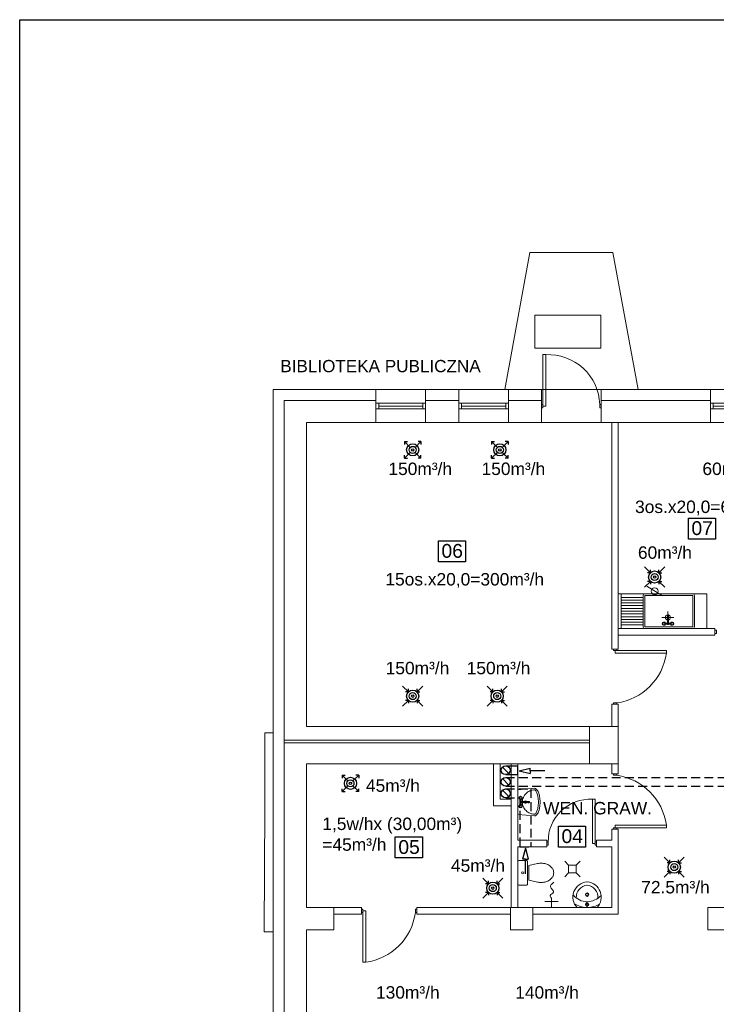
# Model space of a CAD drawing. Extents: x 280060 to 689961, y 120405 to 160329.
# Tile 2 of 85: x 655817 to 657078, y 146207 to 147989. Entities that reach past the tile are written whole.
import ezdxf

# ---------------------------------------------------------------- set-up
doc = ezdxf.new("R2010")
doc.units = 0
doc.header["$MEASUREMENT"] = 0
doc.linetypes.add('{ Wide Dash }', pattern=[12, 4, -2, 4, -2])
for name, color, linetype, lineweight in [('KAM-pro Biała Zarys', 7, 'CONTINUOUS', 9), ('KAM-pro Opis Sanitarny', 7, 'CONTINUOUS', 18), ('KAM-pro Opis Wentylacji', 7, 'CONTINUOUS', 5), ('KAM-pro Podkład Sanitarny', 253, 'CONTINUOUS', 25), ('KAM-pro Wentylacja Nawiew', 1, 'CONTINUOUS', 30), ('KAM-pro Wentylacja Wywiew', 161, 'CONTINUOUS', 30)]:
    doc.layers.add(name, color=color, linetype=linetype, lineweight=lineweight)
doc.styles.add('ARIAL', font='arial.ttf')
doc.styles.add('damian', font='arial.ttf')

msp = doc.modelspace()

# ---------------------------------------------------------------- linework, layer by layer
at = {"layer": 'KAM-pro Biała Zarys', "lineweight": 25}
for points in [[(655816.5, 147989.2), (662116.5, 147989.2), (662116.5, 145019.2), (655816.5, 145019.2)], [(657027.5, 147086.9), (657076.7, 147086.9), (657076.7, 147048.9), (657027.5, 147048.9)], [(656574.8, 147045.9), (656624, 147045.9), (656624, 147007.8), (656574.8, 147007.8)], [(656792.3, 146529.4), (656841.4, 146529.4), (656841.4, 146491.4), (656792.3, 146491.4)], [(656496.7, 146509.8), (656545.9, 146509.8), (656545.9, 146471.8), (656496.7, 146471.8)]]:
    msp.add_lwpolyline(points, close=True, dxfattribs=at)
at = {"layer": 'KAM-pro Opis Wentylacji'}
msp.add_line((656980.6, 146945.9), (656952.5, 146963.4), dxfattribs=at)
msp.add_circle((656966.5, 146954.6), 6.25, dxfattribs=at)
at = {"layer": 'KAM-pro Podkład Sanitarny', "lineweight": 20, "ltscale": 13}
for p, q in [((656740.7, 147567.8), (656694.9, 147319.8)), ((656890.7, 147567.8), (656740.7, 147567.8)), ((656890.7, 147567.8), (656936.5, 147319.8)), ((656749.3, 147454.4), (656869.3, 147454.4)), ((656749.3, 147394.4), (656749.3, 147454.4)), ((656869.3, 147454.4), (656869.3, 147394.4)), ((656869.3, 147394.4), (656749.3, 147394.4)), ((656764.2, 147292.8), (656764.2, 147382.8)), ((656764.2, 147382.8), (656769.2, 147382.8)), ((656769.2, 147382.8), (656769.2, 147289.8)), ((656275.7, 145716.8), (656275.7, 147319.8)), ((656275.7, 147319.8), (656461.7, 147319.8)), ((656275.7, 147319.8), (656461.7, 147319.8)), ((656461.7, 147319.8), (656461.7, 147259.8)), ((656461.7, 147319.8), (656551.7, 147319.8)), ((656551.7, 147319.8), (656611.7, 147319.8)), ((656551.7, 147319.8), (656551.7, 147259.8)), ((656611.7, 147319.8), (656611.7, 147259.8)), ((656611.7, 147319.8), (656701.7, 147319.8)), ((656701.7, 147319.8), (656761.7, 147319.8)), ((656701.7, 147319.8), (656701.7, 147259.8)), ((656761.7, 147319.8), (656761.7, 147259.8)), ((656761.7, 147319.8), (656869.7, 147319.8)), ((656869.7, 147319.8), (657067.7, 147319.8)), ((656869.7, 147319.8), (656869.7, 147259.8)), ((657067.7, 147319.8), (657067.7, 147259.8)), ((657067.7, 147319.8), (657157.7, 147319.8)), ((656295.7, 146684.8), (656295.7, 147299.8)), ((656295.7, 147299.8), (656461.7, 147299.8)), ((656461.7, 147294.8), (656551.7, 147294.8)), ((656466.7, 147284.8), (656466.7, 147294.8)), ((656466.7, 147289.8), (656546.7, 147289.8)), ((656546.7, 147284.8), (656546.7, 147294.8)), ((656551.7, 147299.8), (656611.7, 147299.8)), ((656611.7, 147294.8), (656701.7, 147294.8)), ((656616.7, 147284.8), (656616.7, 147294.8)), ((656616.7, 147289.8), (656696.7, 147289.8)), ((656696.7, 147284.8), (656696.7, 147294.8)), ((656701.7, 147299.8), (656761.7, 147299.8)), ((656764.2, 147292.8), (656761.7, 147292.8)), ((656761.7, 147292.8), (656761.7, 147286.8)), ((656764.2, 147289.8), (656764.2, 147292.8)), ((656764.2, 147289.8), (656769.2, 147289.8)), ((656764.2, 147289.8), (656764.2, 147286.8)), ((656867.2, 147289.8), (656867.2, 147292.8)), ((656867.2, 147292.8), (656869.7, 147292.8)), ((656867.2, 147289.8), (656867.2, 147286.8)), ((656869.7, 147299.8), (657067.7, 147299.8)), ((657067.7, 147294.8), (657157.7, 147294.8)), ((657072.7, 147284.8), (657072.7, 147294.8)), ((657072.7, 147289.8), (657152.7, 147289.8)), ((656461.7, 147284.8), (656551.7, 147284.8)), ((656461.7, 147284.8), (656466.7, 147284.8)), ((656611.7, 147284.8), (656701.7, 147284.8)), ((656611.7, 147284.8), (656616.7, 147284.8)), ((656764.2, 147286.8), (656761.7, 147286.8)), ((656867.2, 147286.8), (656869.7, 147286.8)), ((657067.7, 147284.8), (657157.7, 147284.8)), ((657067.7, 147284.8), (657072.7, 147284.8)), ((656335.7, 146709.8), (656335.7, 147259.8)), ((656335.7, 147259.8), (656461.7, 147259.8)), ((656335.7, 147259.8), (656335.7, 146709.8)), ((656335.7, 147259.8), (656461.7, 147259.8)), ((656335.7, 147259.8), (656461.7, 147259.8)), ((656461.7, 147259.8), (656551.7, 147259.8)), ((656551.7, 147259.8), (656611.7, 147259.8)), ((656551.7, 147259.8), (656611.7, 147259.8)), ((656551.7, 147259.8), (656611.7, 147259.8)), ((656611.7, 147259.8), (656701.7, 147259.8)), ((656701.7, 147259.8), (656761.7, 147259.8)), ((656701.7, 147259.8), (656761.7, 147259.8)), ((656701.7, 147259.8), (656761.7, 147259.8)), ((656761.7, 147259.8), (656869.7, 147259.8)), ((656869.7, 147259.8), (657067.7, 147259.8)), ((656869.7, 147259.8), (657067.7, 147259.8)), ((656869.7, 147259.8), (656880.7, 147259.8)), ((656888.7, 147259.8), (656888.7, 146849.8)), ((656900.7, 147259.8), (656900.7, 146849.8)), ((657067.7, 147259.8), (657157.7, 147259.8)), ((656948.6, 146949.8), (656900.7, 146949.8)), ((656948.6, 146949.8), (656905.6, 146949.8)), ((656905.6, 146949.8), (656905.6, 146886.8)), ((656948.6, 146949.8), (657035.6, 146949.8)), ((656948.6, 146949.8), (656990.6, 146949.8)), ((656990.6, 146949.8), (657032.6, 146949.8)), ((657035.6, 146949.8), (657061, 146949.8)), ((657061, 146949.8), (657061, 146886.8)), ((656945.6, 146943.4), (656905.6, 146943.4)), ((656945.6, 146938.4), (656905.6, 146938.4)), ((656945.6, 146933.4), (656905.6, 146933.4)), ((656945.6, 146889.8), (656945.6, 146946.8)), ((656948.6, 146892.8), (656948.6, 146946.1)), ((656948.6, 146943.8), (656948.6, 146890.6)), ((656949.3, 146946.8), (656990.6, 146946.8)), ((656990.6, 146946.8), (657034.8, 146946.8)), ((657035.6, 146890.6), (657035.6, 146946.1)), ((657038.6, 146889.8), (657038.6, 146946.8)), ((656945.6, 146928.4), (656905.6, 146928.4)), ((656945.6, 146923.4), (656905.6, 146923.4)), ((656945.6, 146918.4), (656905.6, 146918.4)), ((656945.6, 146913.4), (656905.6, 146913.4)), ((656990.6, 146895.8), (656990.6, 146917.7)), ((656945.6, 146908.4), (656905.6, 146908.4)), ((656945.6, 146903.4), (656905.6, 146903.4)), ((656945.6, 146898.4), (656905.6, 146898.4)), ((657001.5, 146907.1), (656979.4, 146907.1)), ((656985, 146896.7), (656989.9, 146897)), ((656989.5, 146910), (656989.5, 146910.9)), ((656991.6, 146897), (656996.4, 146896.7)), ((656900.7, 146886.8), (657075.7, 146886.8)), ((656945.6, 146893.4), (656905.6, 146893.4)), ((656949.3, 146889.8), (656990.6, 146889.8)), ((656985, 146894.9), (656989.9, 146894.6)), ((656990.6, 146889.8), (657034.8, 146889.8)), ((656990.6, 146889.8), (657034.8, 146889.8)), ((656991.6, 146894.6), (656996.4, 146894.9)), ((657075.7, 146886.8), (657075.7, 146874.8)), ((657078.2, 146883.8), (657075.7, 146883.8)), ((657078.2, 146877.8), (657075.7, 146877.8)), ((657078.2, 146880.8), (657078.2, 146883.8)), ((657078.2, 146880.8), (657078.2, 146877.8)), ((656900.7, 146874.8), (657075.7, 146874.8)), ((656888.7, 146849.8), (656900.7, 146849.8)), ((656891.7, 146847.3), (656891.7, 146849.8)), ((656897.7, 146849.8), (656891.7, 146849.8)), ((656894.7, 146847.3), (656891.7, 146847.3)), ((656894.7, 146847.3), (656894.7, 146842.3)), ((656894.7, 146847.3), (656897.7, 146847.3)), ((656987.7, 146842.3), (656894.7, 146842.3)), ((656897.7, 146847.3), (656897.7, 146849.8)), ((656897.7, 146847.3), (656987.7, 146847.3)), ((656987.7, 146847.3), (656987.7, 146842.3)), ((656888.7, 146749.8), (656888.7, 146709.8)), ((656888.7, 146709.8), (656888.7, 146749.8)), ((656888.7, 146749.8), (656900.7, 146749.8)), ((656894.7, 146752.3), (656891.7, 146752.3)), ((656891.7, 146752.3), (656891.7, 146749.8)), ((656894.7, 146752.3), (656897.7, 146752.3)), ((656897.7, 146752.3), (656897.7, 146749.8)), ((656900.7, 146749.8), (656900.7, 146709.8)), ((656900.7, 146709.8), (656900.7, 146749.8)), ((656335.7, 146709.8), (656848.7, 146709.8)), ((656335.7, 146709.8), (656395.7, 146709.8)), ((656395.7, 146709.8), (656335.7, 146709.8)), ((656848.7, 146641.8), (656848.7, 146709.8)), ((656848.7, 146709.8), (656900.7, 146709.8)), ((656900.7, 146641.8), (656900.7, 146709.8)), ((656260.7, 146563), (656260.7, 146698)), ((656275.7, 146698), (656260.7, 146698)), ((656295.7, 146684.8), (656848.7, 146684.8)), ((656295.7, 146679.8), (656295.7, 146684.8)), ((656275.7, 146560), (656275.7, 146665)), ((656295.7, 145736.8), (656295.7, 146679.8)), ((656295.7, 146679.8), (656848.7, 146679.8)), ((656335.7, 146381.8), (656335.7, 146641.8)), ((656335.7, 146641.8), (656848.7, 146641.8)), ((656335.7, 146641.8), (656848.7, 146641.8)), ((656335.7, 146641.8), (656395.7, 146641.8)), ((656686.7, 146641.8), (656674.7, 146641.8)), ((656674.7, 146641.8), (656674.7, 146565.8)), ((656686.7, 146577.8), (656686.7, 146641.8)), ((656706.7, 146381.8), (656706.7, 146641.8)), ((656706.7, 146641.8), (656706.7, 146577.8)), ((656718.7, 146503.8), (656718.7, 146641.8)), ((656718.7, 146641.8), (656718.7, 146503.8)), ((656848.7, 146641.8), (656900.7, 146641.8)), ((656888.7, 146623.8), (656888.7, 146641.8)), ((656888.7, 146641.8), (656888.7, 146623.8)), ((656900.7, 146623.8), (656900.7, 146641.8)), ((656888.7, 146623.8), (656900.7, 146623.8)), ((656891.7, 146621.3), (656891.7, 146623.8)), ((656894.7, 146621.3), (656891.7, 146621.3)), ((656894.7, 146621.3), (656897.7, 146621.3)), ((656897.7, 146621.3), (656897.7, 146623.8)), ((656706.7, 146577.8), (656686.7, 146577.8)), ((656722.8, 146578.5), (656722.4, 146573.7)), ((656724.5, 146578.5), (656724.9, 146573.7)), ((656853.7, 146577.8), (656853.7, 146497.8)), ((656853.7, 146497.8), (656853.7, 146577.8)), ((656853.7, 146577.8), (656858.7, 146577.8)), ((656858.7, 146500.8), (656858.7, 146577.8)), ((656259.5, 146338), (656260.7, 146563)), ((656674.7, 146565.8), (656706.7, 146565.8)), ((656722.8, 146567.1), (656722.4, 146572)), ((656724.9, 146572), (656724.5, 146567.1)), ((656737.9, 146574.1), (656738.7, 146574.1)), ((656888.7, 146503.8), (656888.7, 146523.8)), ((656888.7, 146523.8), (656900.7, 146523.8)), ((656894.7, 146526.3), (656891.7, 146526.3)), ((656891.7, 146526.3), (656891.7, 146523.8)), ((656897.7, 146523.8), (656891.7, 146523.8)), ((656894.7, 146526.3), (656894.7, 146531.3)), ((656987.7, 146531.3), (656894.7, 146531.3)), ((656894.7, 146526.3), (656897.7, 146526.3)), ((656897.7, 146526.3), (656897.7, 146523.8)), ((656897.7, 146526.3), (656987.7, 146526.3)), ((656897.7, 146526.3), (656907.7, 146526.3)), ((656900.7, 146369.8), (656900.7, 146523.8)), ((656987.7, 146526.3), (656987.7, 146531.3)), ((656718.7, 146503.8), (656771.2, 146503.8)), ((656771.2, 146491.8), (656771.2, 146503.8)), ((656861.2, 146503.8), (656888.7, 146503.8)), ((656861.2, 146491.8), (656861.2, 146503.8)), ((656718.7, 146381.8), (656718.7, 146491.8)), ((656718.7, 146491.8), (656771.2, 146491.8)), ((656773.7, 146500.8), (656771.2, 146500.8)), ((656773.7, 146494.8), (656771.2, 146494.8)), ((656773.7, 146497.8), (656773.7, 146500.8)), ((656773.7, 146497.8), (656773.7, 146494.8)), ((656858.7, 146497.8), (656853.7, 146497.8)), ((656858.7, 146497.8), (656858.7, 146500.8)), ((656858.7, 146500.8), (656861.2, 146500.8)), ((656858.7, 146497.8), (656858.7, 146494.8)), ((656858.7, 146494.8), (656861.2, 146494.8)), ((656861.2, 146500.8), (656861.2, 146494.8)), ((656861.2, 146491.8), (656888.7, 146491.8)), ((656888.7, 146381.8), (656888.7, 146491.8)), ((656275.7, 146365), (656275.7, 146470)), ((656803.6, 146465.7), (656810.6, 146458.7)), ((656824.6, 146458.7), (656810.6, 146458.7)), ((656810.6, 146458.7), (656810.6, 146444.7)), ((656831.6, 146465.7), (656824.6, 146458.7)), ((656824.6, 146451.7), (656824.6, 146458.7)), ((656824.6, 146444.7), (656824.6, 146458.7)), ((656803.6, 146437.7), (656810.6, 146444.7)), ((656810.6, 146444.7), (656824.6, 146444.7)), ((656831.6, 146437.7), (656824.6, 146444.7)), ((656779.7, 146381.8), (656779.7, 146399.1)), ((656335.7, 146381.8), (656385.7, 146381.8)), ((656395.7, 146381.8), (656335.7, 146381.8)), ((656385.7, 146341.8), (656385.7, 146381.8)), ((656385.7, 146381.8), (656435.7, 146381.8)), ((656395.7, 146381.8), (656435.7, 146381.8)), ((656435.7, 146381.8), (656435.7, 146369.8)), ((656438.2, 146378.8), (656435.7, 146378.8)), ((656435.7, 146372.8), (656435.7, 146378.8)), ((656438.2, 146375.8), (656438.2, 146378.8)), ((656533.2, 146375.8), (656533.2, 146378.8)), ((656533.2, 146378.8), (656535.7, 146378.8)), ((656535.7, 146381.8), (656705.7, 146381.8)), ((656535.7, 146381.8), (656535.7, 146369.8)), ((656705.7, 146381.8), (656745.7, 146381.8)), ((656705.7, 146341.8), (656705.7, 146381.8)), ((656745.7, 146341.8), (656745.7, 146381.8)), ((656745.7, 146381.8), (656888.7, 146381.8)), ((656767.3, 146392.8), (656792, 146392.8)), ((656826.1, 146381.8), (656862.1, 146381.8)), ((656843.6, 146390.6), (656843.6, 146392.3)), ((656843.6, 146383.4), (656843.6, 146384.6)), ((656844.5, 146390.6), (656844.5, 146392.3)), ((656844.5, 146383.4), (656844.5, 146384.5)), ((657062.7, 146381.8), (657122.7, 146381.8)), ((657062.7, 146341.8), (657062.7, 146381.8)), ((656385.7, 146369.8), (656435.7, 146369.8)), ((656438.2, 146372.8), (656435.7, 146372.8)), ((656438.2, 146375.8), (656443.2, 146375.8)), ((656438.2, 146375.8), (656438.2, 146372.8)), ((656438.2, 146372.8), (656438.2, 146282.8)), ((656443.2, 146282.8), (656443.2, 146375.8)), ((656533.2, 146375.8), (656533.2, 146372.8)), ((656533.2, 146372.8), (656535.7, 146372.8)), ((656535.7, 146369.8), (656705.7, 146369.8)), ((656745.7, 146369.8), (656900.7, 146369.8)), ((656259.5, 146338), (656275.7, 146338)), ((656335.7, 145776.8), (656335.7, 146341.8)), ((656335.7, 146341.8), (656385.7, 146341.8)), ((656335.7, 146341.8), (656385.7, 146341.8)), ((656705.7, 146341.8), (656745.7, 146341.8)), ((657062.7, 146341.8), (657122.7, 146341.8)), ((656438.2, 146282.8), (656443.2, 146282.8))]:
    msp.add_line(p, q, dxfattribs=at)
for points in [[(656989.6, 146910.5, 0.104546), (656989.5, 146910, 0.104546), (656989.6, 146909.6, 0.100796), (656989.8, 146909.2)], [(656992, 146910), (656992, 146910.9, 0.104546), (656991.9, 146911.3, 0.100796), (656991.6, 146911.7, 0.095911), (656991.2, 146912, 0.09272), (656990.7, 146912.1, 0.09272), (656990.2, 146912, 0.095911), (656989.8, 146911.7, 0.100796), (656989.6, 146911.3)], [(656990.7, 146911.2, 0.09272), (656990.2, 146911.1, 0.095911), (656989.8, 146910.8, 0.100796), (656989.6, 146910.5)], [(656989.9, 146910.3, 0.104546), (656989.9, 146910), (656989.9, 146895.8, 1), (656991.6, 146895.8), (656991.6, 146910, 0.104546), (656991.5, 146910.3)], [(656991.9, 146910.5, 0.100796), (656991.6, 146910.8, 0.095911), (656991.2, 146911.1)], [(656991.6, 146909.2, 0.009141), (656991.6, 146909.2, 0.100796), (656991.9, 146909.6, 0.104546), (656992, 146910, 0.104546), (656991.9, 146910.5)], [(656748.6, 146547.8), (656718.7, 146550.6), (656718.7, 146595.1), (656748.6, 146597.8, -0.022809), (656749, 146597.8, -0.203453), (656752.2, 146596.4, -0.097163), (656756.1, 146590.5, -0.054131), (656758.2, 146583, -0.041072), (656759, 146572.8, -0.041072), (656758.2, 146562.6, -0.054131), (656756.1, 146555.1, -0.097163), (656752.2, 146549.2, -0.203453), (656749, 146547.8, -0.203453)], [(656748.9, 146594.8, -0.022809), (656749, 146594.8, -0.203453), (656750.1, 146594.4, -0.097163), (656753.3, 146589.4, -0.054131), (656755.2, 146582.5, -0.041072), (656756, 146572.8, -0.041072), (656755.2, 146563.1, -0.054131), (656753.3, 146556.2, -0.097163), (656750.1, 146551.3, -0.203453), (656749, 146550.8, -0.098491), (656740.6, 146552.5, -0.098491), (656733.5, 146557.3, -0.098491), (656728.7, 146564.4, -0.098491), (656727, 146572.8, -0.098491), (656728.7, 146581.2, -0.098491), (656733.5, 146588.4, -0.098491), (656740.6, 146593.1, -0.098491), (656749, 146594.8)], [(656738.1, 146573.6, 0.104546), (656737.9, 146573.7), (656723.7, 146573.7, 1), (656723.7, 146572), (656737.9, 146572, 0.104546), (656738.1, 146572)], [(656738.3, 146574, 0.104546), (656737.9, 146574.1, 0.104546), (656737.4, 146574, 0.100796), (656737, 146573.7)], [(656737, 146572, 0.009141), (656737, 146571.9, 0.100796), (656737.4, 146571.7, 0.104546), (656737.9, 146571.6, 0.104546), (656738.3, 146571.7)], [(656737.9, 146571.6), (656738.7, 146571.6, 0.104546), (656739.2, 146571.7, 0.100796), (656739.6, 146571.9, 0.095911), (656739.8, 146572.3, 0.09272), (656739.9, 146572.8, 0.09272), (656739.8, 146573.3, 0.095911), (656739.6, 146573.7, 0.100796), (656739.2, 146574)], [(656739, 146572.8, 0.09272), (656738.9, 146573.3, 0.095911), (656738.7, 146573.7, 0.100796), (656738.3, 146574)], [(656738.3, 146571.7, 0.100796), (656738.7, 146571.9, 0.095911), (656738.9, 146572.3)], [(656769.5, 146461, 0.072039), (656761.2, 146462.2, 0.05824), (656754.4, 146461.5)], [(656781.8, 146437.7, 0.132138), (656783.7, 146444.7, 0.132138), (656781.8, 146451.8)]]:
    msp.add_lwpolyline(points, format="xyb", dxfattribs=at)
msp.add_lwpolyline([(656736.2, 146424.7), (656736.2, 146464.7, 0.414214), (656733.7, 146467.2), (656721.2, 146467.2, 0.414214), (656718.7, 146464.7), (656718.7, 146424.7, 0.414214), (656721.2, 146422.2), (656733.7, 146422.2, 0.414214)], format="xyb", close=True, dxfattribs=at)
msp.add_lwpolyline([(656754.4, 146461.5), (656738.6, 146457.8), (656738.6, 146431.7), (656754.4, 146428)], dxfattribs=at)
for centre, radius in [((656983.2, 146895.8), 2), ((656990.6, 146907.1), 4.65), ((656998.2, 146895.8), 2), ((656723.7, 146580.3), 2), ((656723.7, 146565.3), 2), ((656727.4, 146444.7), 1.96), ((656844.1, 146405.2), 3.05), ((656844.1, 146405.2), 2.15), ((656844.1, 146387.6), 3.05), ((656844.1, 146387.6), 1.55)]:
    msp.add_circle(centre, radius, dxfattribs=at)
for centre, radius, start, end in [((656773.4, 147289.1), 93.8, 2.286, 92.5873), ((656983.2, 146895.8), 3, 18.4795, 341.5205), ((656990.7, 146895.8), 1.5, 124.5181, 55.4819), ((656990.6, 146910.9), 1.1, 156.1266, 180), ((656990.7, 146910.1), 1.25, 226.8965, 228.9915), ((656990.6, 146910), 0.778, 133.1035, 156.1266), ((656990.7, 146909.9), 0.848, 111.1894, 133.1035), ((656990.7, 146909.8), 0.934, 90, 111.1894), ((656990.7, 146909.8), 1.33, 68.8106, 90), ((656990.7, 146909.8), 0.934, 68.8106, 90), ((656990.8, 146909.9), 0.848, 46.8965, 68.8106), ((656990.8, 146910), 0.778, 23.8734, 46.8965), ((656998.2, 146895.8), 3, 198.4795, 161.5205), ((656883.1, 146856.9), 105.6, 277.9352, 352.0607), ((656883.1, 146516.7), 105.6, 7.942, 82.058), ((656723.7, 146580.3), 3, 288.4795, 251.5205), ((656732.5, 146572.8), 2, 25.1507, 154.8493), ((656849.6, 146502), 75.9, 86.8946, 180.916), ((656723.7, 146565.3), 3, 108.4795, 71.5205), ((656723.7, 146572.8), 1.5, 34.5181, 325.4819), ((656732.5, 146572.8), 2, 205.1507, 334.8493), ((656737.9, 146572.8), 1.25, 136.8966, 138.9915), ((656737.8, 146572.9), 0.778, 43.1034, 66.1265), ((656737.8, 146572.7), 0.778, 293.8735, 316.8966), ((656737.8, 146572.8), 0.848, 21.1894, 43.1034), ((656737.8, 146572.8), 0.848, 316.8966, 338.8106), ((656737.7, 146572.8), 0.934, 0, 21.1894), ((656737.7, 146572.8), 0.934, 338.8106, 0), ((656738.7, 146573), 1.1, 66.1265, 90), ((656737.7, 146572.8), 1.33, 338.8106, 0), ((656762.9, 146438.7), 23.3, 54.4623, 73.5183), ((656765.5, 146442.4), 18.7, 30.1094, 54.4623), ((656765.5, 146447.1), 18.7, 305.5377, 329.8906), ((656761.2, 146456.7), 29.4, 256.6674, 270), ((656761.2, 146456.7), 29.4, 270, 286.4817), ((656762.9, 146450.8), 23.3, 286.4817, 305.5377), ((656846.1, 146400.8), 27.6, 94.707, 223.4833), ((656846.1, 146400.8), 21.6, 94.707, 184.3166), ((656842.1, 146400.8), 21.6, 354.4703, 85.293), ((656842.1, 146400.8), 27.6, 316.5167, 85.293), ((656845.4, 146427.1), 34.8, 220.2628, 268.3962), ((656843.4, 146427.1), 34.8, 271.6038, 318.3171), ((656845.4, 146427.1), 45.3, 237.9606, 266.4348), ((656843.5, 146427), 45.2, 272.747, 300.8017), ((656428.6, 146387.4), 105.6, 277.942, 352.058)]:
    msp.add_arc(centre, radius, start, end, dxfattribs=at)
at = {"layer": 'KAM-pro Podkład Sanitarny', "lineweight": 20, "ltscale": 13, "extrusion": (0, 0, -1)}
for centre, radius, start, end in [((-656948.6, 146946.8), 3, 0, 90), ((-657035.6, 146946.8), 3, 90, 180), ((-656949.3, 146946.1), 0.75, 0, 90), ((-657034.8, 146946.1), 0.75, 90, 180), ((-656948.6, 146889.8), 3, 270, 0), ((-656949.3, 146890.6), 0.75, 270, 0), ((-657034.8, 146890.6), 0.75, 180, 270), ((-657035.6, 146889.8), 3, 180, 270)]:
    msp.add_arc(centre, radius, start, end, dxfattribs=at)
at = {"layer": 'KAM-pro Podkład Sanitarny', "lineweight": 20, "ltscale": 13}
msp.add_spline([(656779.7, 146399.1), (656777.4, 146403.8), (656783.4, 146409.5), (656777.9, 146419.2), (656783.6, 146427.6)], degree=3, dxfattribs=at)
at = {"layer": 'KAM-pro Wentylacja Nawiew', "lineweight": 25}
for p, q in [((656523.8, 147214.9), (656513.4, 147225.3)), ((656513.4, 147225.3), (656513.4, 147220.1)), ((656513.4, 147225.3), (656518.6, 147225.3)), ((656532.8, 147214.9), (656543.2, 147225.3)), ((656543.2, 147225.3), (656538, 147225.3)), ((656543.2, 147225.3), (656543.2, 147220.1)), ((656681.6, 147214.9), (656671.2, 147225.3)), ((656671.2, 147225.3), (656671.2, 147220.1)), ((656671.2, 147225.3), (656676.4, 147225.3)), ((656690.6, 147214.9), (656701, 147225.3)), ((656701, 147225.3), (656695.8, 147225.3)), ((656701, 147225.3), (656701, 147220.1)), ((656523.8, 147205.9), (656513.4, 147195.5)), ((656513.4, 147195.5), (656513.4, 147200.7)), ((656532.8, 147205.9), (656543.2, 147195.5)), ((656543.2, 147195.5), (656543.2, 147200.7)), ((656681.6, 147205.9), (656671.2, 147195.5)), ((656671.2, 147195.5), (656671.2, 147200.7)), ((656690.6, 147205.9), (656701, 147195.5)), ((656701, 147195.5), (656701, 147200.7)), ((656513.4, 147195.5), (656518.6, 147195.5)), ((656543.2, 147195.5), (656538, 147195.5)), ((656671.2, 147195.5), (656676.4, 147195.5)), ((656701, 147195.5), (656695.8, 147195.5)), ((656411.1, 146611.2, -1.4), (656400.7, 146621.6, -1.4)), ((656400.7, 146621.6, -1.4), (656400.7, 146616.4, -1.4)), ((656400.7, 146621.6, -1.4), (656405.9, 146621.6, -1.4)), ((656420.1, 146611.2, -1.4), (656430.5, 146621.6, -1.4)), ((656430.5, 146621.6, -1.4), (656425.3, 146621.6, -1.4)), ((656430.5, 146621.6, -1.4), (656430.5, 146616.4, -1.4)), ((656411.1, 146602.2, -1.4), (656400.7, 146591.8, -1.4)), ((656400.7, 146591.8, -1.4), (656400.7, 146597, -1.4)), ((656420.1, 146602.2, -1.4), (656430.5, 146591.8, -1.4)), ((656430.5, 146591.8, -1.4), (656430.5, 146597, -1.4)), ((656400.7, 146591.8, -1.4), (656405.9, 146591.8, -1.4)), ((656430.5, 146591.8, -1.4), (656425.3, 146591.8, -1.4))]:
    msp.add_line(p, q, dxfattribs=at)
for centre, radius in [((656528.3, 147210.4), 11), ((656528.3, 147210.4), 6.37), ((656686.1, 147210.4), 11), ((656686.1, 147210.4), 6.37), ((656528.3, 147210.4), 2.17), ((656686.1, 147210.4), 2.17), ((656415.6, 146606.7, -1.4), 11), ((656415.6, 146606.7, -1.4), 6.37), ((656415.6, 146606.7, -1.4), 2.17)]:
    msp.add_circle(centre, radius, dxfattribs=at)
at = {"layer": 'KAM-pro Wentylacja Wywiew', "lineweight": 25}
for p, q in [((656948.4, 146998.4), (656958.7, 146988)), ((656958.7, 146988), (656953.6, 146988)), ((656958.7, 146988), (656958.7, 146993.2)), ((656984.7, 146998.4), (656974.3, 146988)), ((656974.3, 146988), (656974.3, 146993.2)), ((656974.3, 146988), (656979.5, 146988)), ((656948.4, 146962), (656958.7, 146972.4)), ((656958.7, 146972.4), (656953.6, 146972.4)), ((656958.7, 146972.4), (656958.7, 146967.2)), ((656984.7, 146962), (656974.3, 146972.4)), ((656974.3, 146972.4), (656974.3, 146967.2)), ((656974.3, 146972.4), (656979.5, 146972.4)), ((656510.1, 146782.8), (656520.5, 146772.4)), ((656520.5, 146772.4), (656515.3, 146772.4)), ((656520.5, 146772.4), (656520.5, 146777.6)), ((656546.5, 146782.8), (656536.1, 146772.4)), ((656536.1, 146772.4), (656536.1, 146777.6)), ((656536.1, 146772.4), (656541.3, 146772.4)), ((656663.3, 146782.8), (656673.6, 146772.4)), ((656673.6, 146772.4), (656668.5, 146772.4)), ((656673.6, 146772.4), (656673.6, 146777.6)), ((656699.6, 146782.8), (656689.2, 146772.4)), ((656689.2, 146772.4), (656689.2, 146777.6)), ((656689.2, 146772.4), (656694.4, 146772.4)), ((656510.1, 146746.5), (656520.5, 146756.9)), ((656520.5, 146756.9), (656515.3, 146756.9)), ((656520.5, 146756.9), (656520.5, 146751.7)), ((656546.5, 146746.5), (656536.1, 146756.9)), ((656536.1, 146756.9), (656536.1, 146751.7)), ((656536.1, 146756.9), (656541.3, 146756.9)), ((656663.3, 146746.5), (656673.6, 146756.9)), ((656673.6, 146756.9), (656668.5, 146756.9)), ((656673.6, 146756.9), (656673.6, 146751.7)), ((656699.6, 146746.5), (656689.2, 146756.9)), ((656689.2, 146756.9), (656689.2, 146751.7)), ((656689.2, 146756.9), (656694.4, 146756.9)), ((656702.1, 146624.6), (656691.2, 146636.3)), ((656696.7, 146638.5), (656718.7, 146638.5)), ((656718.7, 146622.5), (656718.7, 146638.5)), ((656721.3, 146629.3), (656741.3, 146634.3)), ((656721.3, 146629.3), (656741.3, 146624.3)), ((656741.3, 146629.3), (656741.3, 146634.3)), ((656767.8, 146629.3), (656741.3, 146629.3)), ((656741.3, 146629.3), (656741.3, 146624.3)), ((656702.1, 146603.6), (656691.2, 146615.2)), ((656696.7, 146622.5), (656718.7, 146622.5)), ((656702.1, 146582.7), (656691.2, 146594.4)), ((656732.4, 146489.3), (656727.4, 146469.3)), ((656732.4, 146489.3), (656737.4, 146469.3)), ((656732.4, 146469.3), (656727.4, 146469.3)), ((656732.4, 146442.8), (656732.4, 146469.3)), ((656732.4, 146469.3), (656737.4, 146469.3)), ((656983.8, 146473.3), (656994.2, 146462.9)), ((656994.2, 146462.9), (656994.2, 146468.1)), ((657020.1, 146473.3), (657009.7, 146462.9)), ((657009.7, 146462.9), (657009.7, 146468.1)), ((656994.2, 146462.9), (656989, 146462.9)), ((657009.7, 146462.9), (657014.9, 146462.9)), ((656655.1, 146435.2), (656665.5, 146424.8)), ((656691.4, 146435.2), (656681.1, 146424.8)), ((656983.8, 146437), (656994.2, 146447.4)), ((656994.2, 146447.4), (656989, 146447.4)), ((656994.2, 146447.4), (656994.2, 146442.2)), ((657020.1, 146437), (657009.7, 146447.4)), ((657009.7, 146447.4), (657009.7, 146442.2)), ((657009.7, 146447.4), (657014.9, 146447.4)), ((656665.5, 146424.8), (656660.3, 146424.8)), ((656665.5, 146424.8), (656665.5, 146430)), ((656681.1, 146424.8), (656681.1, 146430)), ((656681.1, 146424.8), (656686.2, 146424.8)), ((656655.1, 146398.9), (656665.5, 146409.3)), ((656665.5, 146409.3), (656660.3, 146409.3)), ((656665.5, 146409.3), (656665.5, 146404.1)), ((656691.4, 146398.9), (656681.1, 146409.3)), ((656681.1, 146409.3), (656681.1, 146404.1)), ((656681.1, 146409.3), (656686.2, 146409.3))]:
    msp.add_line(p, q, dxfattribs=at)
at = {"layer": 'KAM-pro Wentylacja Wywiew', "linetype": '{ Wide Dash }', "lineweight": 25, "ltscale": 4}
for p, q in [((656696.7, 146617.4), (657097.7, 146617.4)), ((656696.7, 146601.4), (657097.7, 146601.4)), ((656696.7, 146596.5), (656742.5, 146596.5)), ((656742.5, 146596.5), (656742.5, 146491.8)), ((656696.7, 146580.8), (656722.5, 146580.8)), ((656722.5, 146580.8), (656722.5, 146491.8)), ((656722.5, 146491.8), (656742.5, 146491.8))]:
    msp.add_line(p, q, dxfattribs=at)
at = {"layer": 'KAM-pro Wentylacja Wywiew', "lineweight": 25}
for centre, radius in [((656966.5, 146980.2), 11), ((656966.5, 146980.2), 6.37), ((656966.5, 146980.2), 2.17), ((656528.3, 146764.6), 11), ((656528.3, 146764.6), 6.37), ((656681.4, 146764.6), 11), ((656681.4, 146764.6), 6.37), ((656528.3, 146764.6), 2.17), ((656681.4, 146764.6), 2.17), ((656696.7, 146630.5), 8), ((656696.7, 146609.4), 8), ((656696.7, 146588.5), 8), ((657002, 146455.1), 11), ((657002, 146455.1), 6.37), ((657002, 146455.1), 2.17), ((656673.3, 146417), 11), ((656673.3, 146417), 6.37), ((656673.3, 146417), 2.17)]:
    msp.add_circle(centre, radius, dxfattribs=at)

# ---------------------------------------------------------------- texts
at = {"layer": 'KAM-pro Biała Zarys', "lineweight": 25, "char_height": 25, "width": 31.17, "attachment_point": 1, "style": 'ARIAL'}
for s, insert in [('07', (657033.1, 147081.2)), ('06', (656580.4, 147040.1)), ('04', (656797.8, 146523.6)), ('05', (656502.3, 146504))]:
    msp.add_mtext(s, dxfattribs=dict(at, insert=insert))
at = {"layer": 'KAM-pro Opis Sanitarny', "lineweight": 25, "insert": (656288.5, 147373.2), "char_height": 22.159, "width": 426.226, "attachment_point": 1, "rotation": 360, "style": 'damian'}
msp.add_mtext('BIBLIOTEKA PUBLICZNA', dxfattribs=at)
at = {"layer": 'KAM-pro Opis Wentylacji', "char_height": 22.5, "attachment_point": 1, "style": 'damian'}
for s, insert, width in [('3os.x20,0=60m³/h', (656931, 147118.6), 186.538), ('15os.x20,0=300m³/h', (656478.8, 146987.4), 186.538), ('WEN. GRAW.', (656764.4, 146573), 197.42), ('1,5w/hx (30,00m³) \\P=45m³/h', (656364.6, 146544.7), 256.943)]:
    msp.add_mtext(s, dxfattribs=dict(at, insert=insert, width=width))
at = {"layer": 'KAM-pro Wentylacja Nawiew', "lineweight": 25, "char_height": 22.5, "width": 101.034, "attachment_point": 1, "style": 'damian'}
for s, insert in [('150m³/h', (656484.3, 147187.4)), ('150m³/h', (656653, 147187.4)), ('60m³/h', (657053, 147187.4)), ('45m³/h', (656443.6, 146613.9))]:
    msp.add_mtext(s, dxfattribs=dict(at, insert=insert))
at = {"layer": 'KAM-pro Wentylacja Wywiew', "lineweight": 25, "char_height": 22.5, "width": 101.034, "attachment_point": 1, "style": 'damian'}
for s, insert in [('60m³/h', (656936.2, 147035.8)), ('150m³/h', (656479.3, 146826.7)), ('150m³/h', (656626.1, 146826.7)), ('45m³/h', (656597.6, 146469.2)), ('72.5m³/h', (656942.2, 146430)), ('130m³/h', (656461.8, 146239.5)), ('140m³/h', (656714, 146239.5))]:
    msp.add_mtext(s, dxfattribs=dict(at, insert=insert))

doc.saveas('drawing.dxf')
